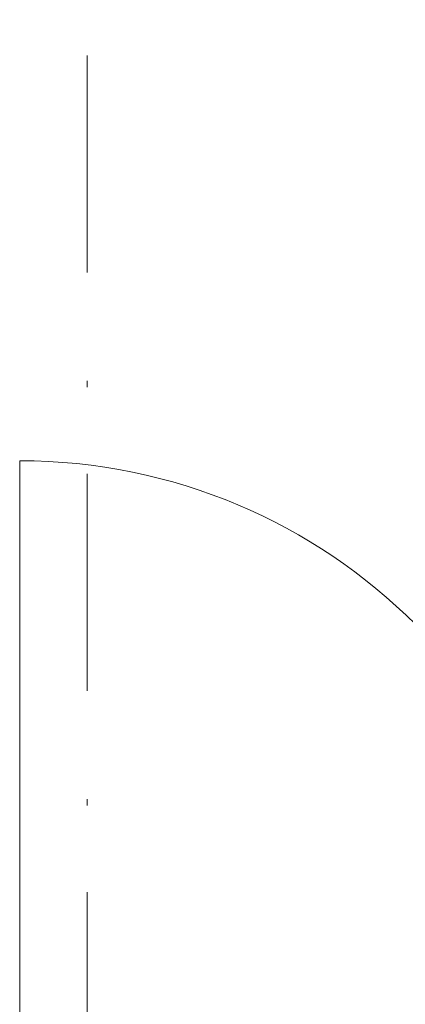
# Model space of a CAD drawing. Header units: millimetres. Extents: x 0 to 1184, y 0 to 836.
# Tile 21 of 86: x 260.42 to 266.69, y 513.98 to 529.99. Entities that reach past the tile are written whole.
import ezdxf
from ezdxf.xclip import XClip

# ---------------------------------------------------------------- set-up
doc = ezdxf.new("R2010")
doc.units = ezdxf.units.MM
doc.header["$MEASUREMENT"] = 0
doc.header["$XCLIPFRAME"] = 0
doc.linetypes.add('Штрихпунктирная', pattern=[6.702778, 3.527778, -1.763889, 0, -1.411111])
doc.layers.add('Элемент Модели - Зона', color=7, linetype='Continuous')
doc.layers.add('Элемент Модели - Оси', color=7, linetype='Continuous')

# ---------------------------------------------------------------- blocks, each defined once
blk = doc.blocks.new('Чертеж_4_4', base_point=(-278.479, 89.564))
at = {"layer": 'Элемент Модели - Зона', "color": 7, "linetype": 'Continuous', "lineweight": 15}
blk.add_line((260.423, 513.714), (260.423, 522.815), dxfattribs=at)
blk.add_arc((260.423, 513.714), 9.101, 0, 90, dxfattribs=at)
at = {"layer": 'Элемент Модели - Оси', "color": 7, "linetype": 'Штрихпунктирная', "lineweight": 15}
blk.add_line((261.521, 828.727), (261.521, 151.766), dxfattribs=at)

msp = doc.modelspace()

# ---------------------------------------------------------------- block references
at = {"color": 161, "linetype": 'Continuous', "lineweight": 40, "true_color": 0x83aefe}
ref = msp.add_blockref('Чертеж_4_4', (-278.479, 89.564), dxfattribs=at)
XClip(ref).set_block_clipping_path([(57.3201676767, 151.7660533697), (1181.0522393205, 828.727105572)])

doc.saveas('drawing.dxf')
